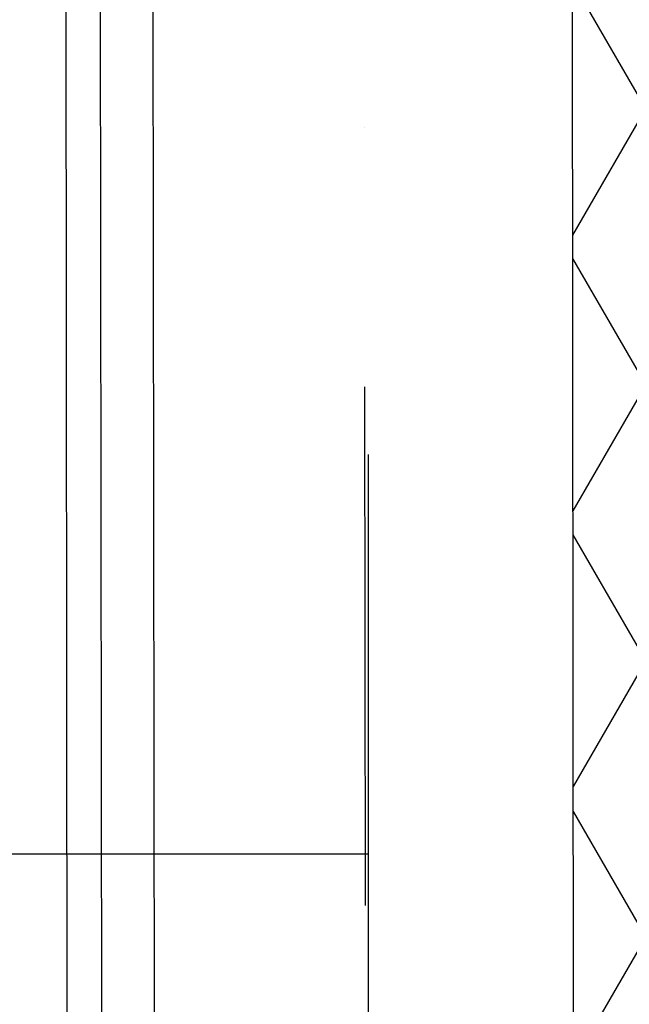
# Model space of a CAD drawing. Header units: millimetres. Extents: x -32221 to 212500, y 31663 to 93766.
# Tile 145 of 256: x 25447 to 25746, y 49896 to 50378. Entities that reach past the tile are written whole.
import ezdxf

# ---------------------------------------------------------------- set-up
doc = ezdxf.new("R2010")
doc.units = ezdxf.units.MM
doc.linetypes.add('DASHDOTX2', pattern=[50.8, 25.4, -12.7, 0, -12.7])
doc.layers.add('osie', color=250, linetype='Continuous')
doc.layers.add('Sciany', color=250, linetype='Continuous')

msp = doc.modelspace()

# ---------------------------------------------------------------- hatches: boundary and pattern name
at = {"layer": 'Sciany', "transparency": 33554687}
h = msp.add_hatch(dxfattribs=at)
h.set_pattern_fill('DIAMONDS', color=256, scale=21.298246, style=0)
h.set_pattern_definition([(60, (11230.126, 27072.76), (-58.56231, 33.81097), []), (120, (11230.126, 27072.76), (-58.56231, -33.81097), [])])
h.paths.add_polyline_path([(25207.296, 62052.787), (16004.646, 62062.25), (16004.646, 61960.019), (25207.19, 61950.599)])
h.paths.add_polyline_path([(27001.174, 59450.093), (26993.104, 62050.95), (26399.997, 62051.56), (26399.89, 61949.228), (26890.873, 61948.719), (26898.583, 59463.521)])
h.paths.add_polyline_path([(25822.508, 47649.75), (25822.508, 50675.258), (25717.502, 50684.438), (25720.277, 47649.62)])
h.paths.add_polyline_path([(26684.877, 47841.043), (26694.389, 47841.033), (26890.873, 47840.829), (26898.583, 45355.632), (27001.174, 45342.204), (26993.104, 47943.061), (26703.598, 47943.33), (26684.888, 47943.347), (26684.922, 47884.562)])
h.paths.add_polyline_path([(15976.788, 33439.499), (25822.508, 33439.499), (25822.508, 36567.368), (25717.502, 36576.548), (25720.277, 33541.73), (15976.878, 33529.807)])

# ---------------------------------------------------------------- linework, layer by layer
at = {"layer": 'osie', "linetype": 'DASHDOTX2', "ltscale": 25}
msp.add_line((25617.915, 33019.002), (25617.915, 62730.045), dxfattribs=at)
at = {"layer": 'osie'}
msp.add_line((16083.354, 49969.721), (25617.915, 49969.721), dxfattribs=at)
at = {"layer": 'Sciany'}
for p, q in [((25472.159, 48475.651), (25469.448, 50705.542)), ((25489.218, 48458.634), (25486.333, 50703.258)), ((25515.554, 47853.823), (25512.096, 50698.196)), ((25720.277, 47649.62), (25717.489, 50698.455))]:
    msp.add_line(p, q, dxfattribs=at)
at = {"layer": 'Sciany', "linetype": 'DASHDOTX2', "ltscale": 10}
msp.add_line((25615.581, 50706.582), (25617.915, 47751.721), dxfattribs=at)

doc.saveas('drawing.dxf')
